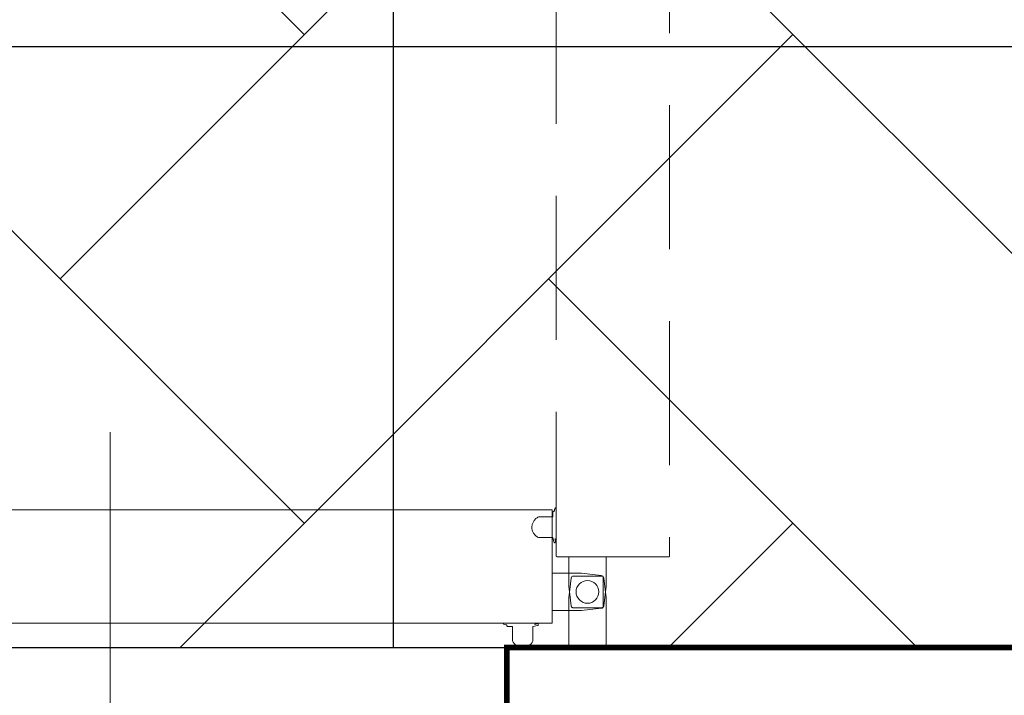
# Model space of a CAD drawing. Header units: millimetres. Extents: x -2074 to 12588, y -3630 to 101167.
# Tile 212 of 256: x 5284 to 5371, y -1387 to -1327. Entities that reach past the tile are written whole.
import ezdxf

# ---------------------------------------------------------------- set-up
doc = ezdxf.new("R2010")
doc.units = ezdxf.units.MM
doc.linetypes.add('DASHED', pattern=[19.05, 12.7, -6.35])
doc.layers.add('SelinAr_BUD_sufit', color=7, linetype='Continuous')
doc.layers.add('SelinAr_BUD_sufit szraf', color=8, linetype='Continuous', lineweight=18)
doc.layers.add('SelinAr_WYP_komory', color=8, linetype='Continuous', lineweight=18)

# ---------------------------------------------------------------- blocks, each defined once
blk = doc.blocks.new('*U428')
at = {"const_width": 0.5}
blk.add_lwpolyline([(125, 250), (125, 260), (180, 260), (180, 0), (0, 0), (0, 260), (55, 260), (55, 250), (10, 250), (10, 10), (170, 10), (170, 250)], close=True, dxfattribs=at)
blk = doc.blocks.new('*U432')
blk.add_line((35, 24), (35, -24))
at = {"color": 254, "linetype": 'DASHED'}
for points in [[(74.429, 13, -0.414214), (74.349, 13.08), (74.349, 90.92, -0.414214), (74.429, 91), (84.274, 91, -0.414814), (84.349, 90.926), (84.349, 13.086, -0.414814), (84.274, 13), (74.429, 13)], [(74.149, 17.01), (74.199, 17.01), (74.199, 17.11, -0.175422), (74.268, 17.303, -0.244753), (74.286, 17.31), (74.324, 17.31, -0.414214), (74.349, 17.285), (74.349, 14.535, -0.414214), (74.324, 14.51), (74.286, 14.51, -0.200685), (74.268, 14.517), (74.233, 14.569), (74.302, 14.254), (74.254, 14.243, -0.414214), (74.134, 14.319), (74.049, 14.71), (72.77, 14.71, -0.649069), (72.799, 16.51), (74.049, 16.51), (74.049, 16.91, -0.414214), (74.149, 17.01)]]:
    blk.add_lwpolyline(points, format="xyb", dxfattribs=at)
for points in [[(74, 7.229, -0.414214), (73.92, 7.149), (-3.92, 7.149, -0.414214), (-4, 7.229), (-4, 17.074, -0.414814), (-3.926, 17.149), (73.914, 17.149, -0.414814), (74, 17.074), (74, 7.229)], [(69.99, 6.949), (69.99, 6.999), (69.89, 6.999, -0.175422), (69.697, 7.068, -0.244753), (69.69, 7.086), (69.69, 7.124, -0.414214), (69.715, 7.149), (72.465, 7.149, -0.414214), (72.49, 7.124), (72.49, 7.086, -0.200685), (72.483, 7.068), (72.431, 7.033), (72.746, 7.102), (72.757, 7.054, -0.414214), (72.681, 6.934), (72.29, 6.849), (72.29, 5.57, -0.649069), (70.49, 5.599), (70.49, 6.849), (70.09, 6.849, -0.414214), (69.99, 6.949)]]:
    blk.add_lwpolyline(points, format="xyb")
blk.add_lwpolyline([(75.45, 13), (75.45, 10.417), (75.659, 8.676, 0.379651), (75.857, 8.5), (78.343, 8.5, 0.379651), (78.541, 8.676), (78.75, 10.417), (78.75, 13)], format="xyb", close=True, dxfattribs=at)
for points in [[(74, 8.25), (76.583, 8.25), (78.324, 8.459, 0.379651), (78.5, 8.657), (78.5, 11.143, 0.379651), (78.324, 11.341), (76.583, 11.55), (74, 11.55)], [(78.75, 5), (78.75, 9.383), (78.541, 11.124, 0.379651), (78.343, 11.3), (75.857, 11.3, 0.379651), (75.659, 11.124), (75.45, 9.383), (75.45, 5)]]:
    blk.add_lwpolyline(points, format="xyb", close=True)
blk.add_lwpolyline([(70, 5), (70, -5)])
blk.add_circle((77.1, 9.9), 1)
blk.add_arc((77.1, 9.9), 81.125, 88.57469, 181.53697, dxfattribs=at)
blk = doc.blocks.new('ewerwerwerwe')
at = {"layer": 'SelinAr_WYP_komory'}
for name, p in [('*U432', (2257.157, 1612.241)), ('*U428', (2202.157, 1357.241))]:
    blk.add_blockref(name, p, dxfattribs=at)
blk = doc.blocks.new('dsfsfsdf')
at = {"layer": 'SelinAr_BUD_sufit'}
blk.add_lwpolyline([(3112.157, -1542.759), (3192.157, -1542.759), (3192.157, -1382.759), (3382.157, -1382.759), (3382.157, -1442.759), (3557.157, -1442.759), (3557.157, -1209.759), (2982.157, -1209.759), (2982.157, -1642.759), (3112.157, -1642.759)], close=True, dxfattribs=at)
for points in [[(3317.157, -1382.759), (3317.157, -1209.759)], [(2982.157, -1329.759), (3557.157, -1329.759)]]:
    blk.add_lwpolyline(points, dxfattribs=at)

msp = doc.modelspace()

# ---------------------------------------------------------------- block references
msp.add_blockref('ewerwerwerwe', (3000, -3000))

# ---------------------------------------------------------------- next in the draw order: hatches: boundary and pattern name
at = {"layer": 'SelinAr_BUD_sufit szraf', "ltscale": 2}
h = msp.add_hatch(dxfattribs=at)
h.set_pattern_fill('AR-HBONE', color=256, scale=0.3)
h.set_pattern_definition([(45, (718.544, 9684.668), (0, 43.10523), [91.44, -30.48]), (135, (740.096, 9706.22), (4e-15, 43.10523), [91.44, -30.48])])
h.paths.add_polyline_path([(6157.157, -1379.759), (6052.157, -1379.759), (6052.157, -1642.759), (6157.157, -1642.759)])
h.paths.add_polyline_path([(6042.157, -1487.759), (5807.157, -1487.759), (5807.157, -1642.759), (6042.157, -1642.759)])
h.paths.add_polyline_path([(5797.157, -1490.259), (5567.157, -1490.259), (5567.157, -1642.759), (5797.157, -1642.759)])
h.paths.add_polyline_path([(5817.157, -1329.759), (5567.157, -1329.759), (5567.157, -1477.759), (5817.157, -1477.759)])
h.paths.add_polyline_path([(5557.157, -1442.759), (5557.157, -1209.759), (4982.157, -1209.759), (4982.157, -1642.759), (5112.157, -1642.759), (5112.157, -1542.759), (5192.157, -1542.759), (5192.157, -1382.759), (5382.157, -1382.759), (5382.157, -1442.759)])
h.paths.add_polyline_path([(6039.657, -1249.759), (5827.157, -1249.759), (5827.157, -1477.759), (6039.657, -1477.759)])
h.paths.add_polyline_path([(6157.157, -1249.759), (6052.157, -1249.759), (6052.157, -1369.759), (6157.157, -1369.759)])
h.paths.add_polyline_path([(5827.157, -914.759), (5827.157, -1019.759), (5947.157, -1019.759), (5947.157, -914.759)])
h.paths.add_polyline_path([(5952.157, -1029.759), (5827.157, -1029.759), (5827.157, -1229.759), (5952.157, -1229.759)])
h.paths.add_polyline_path([(5817.157, -914.759), (5567.157, -914.759), (5567.157, -1319.759), (5817.157, -1319.759)])
h.paths.add_polyline_path([(5557.157, -914.759), (5387.157, -914.759), (5387.157, -1199.759), (5557.157, -1199.759)])
h.paths.add_polyline_path([(5192.157, -1552.759), (5122.157, -1552.759), (5122.157, -1642.759), (5192.157, -1642.759)])
h.paths.add_polyline_path([(5374.657, -914.759), (5182.157, -914.759), (5182.157, -1199.759), (5374.657, -1199.759)])
h.paths.add_polyline_path([(5172.157, -914.759), (4982.157, -914.759), (4982.157, -1199.759), (5172.157, -1199.759)])

# ---------------------------------------------------------------- next in the draw order: block references
at = {"layer": 'SelinAr_BUD_sufit'}
msp.add_blockref('dsfsfsdf', (2000, 0), dxfattribs=at)

doc.saveas('drawing.dxf')
